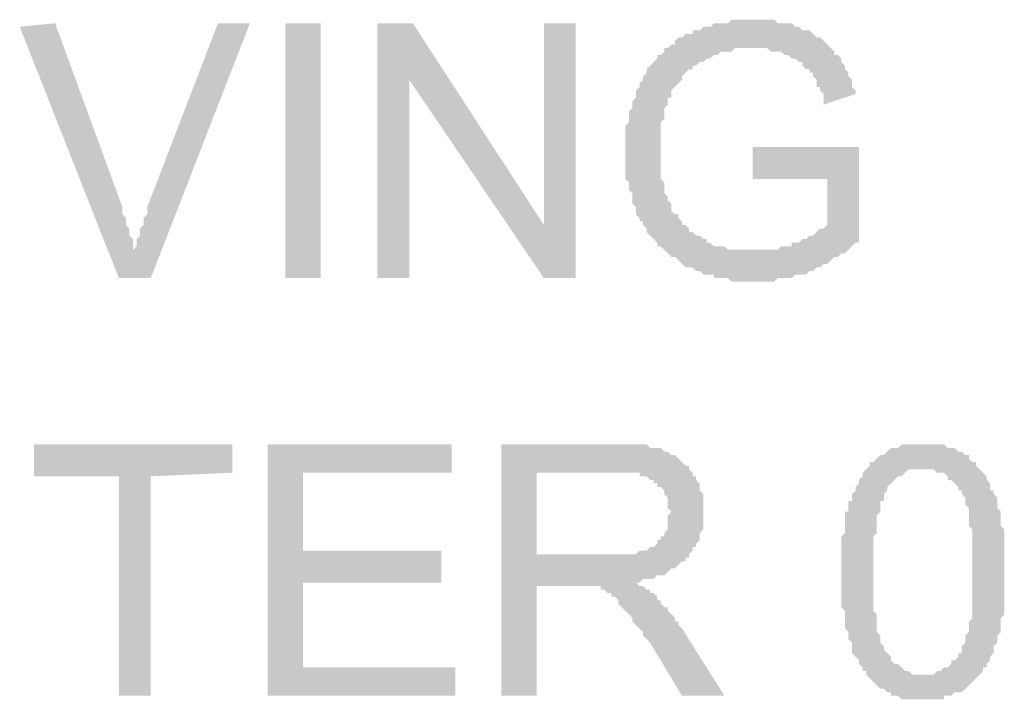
# Model space of a CAD drawing. Header units: millimetres. Extents: x 13115352 to 26511604, y 2875787 to 5794155.
# Tile 60 of 115: x 13133850 to 13134249, y 2895757 to 2896032. Entities that reach past the tile are written whole.
import ezdxf

# ---------------------------------------------------------------- set-up
doc = ezdxf.new("R2010")
doc.units = ezdxf.units.MM
doc.layers.get('0').update_dxf_attribs({"lineweight": 0})

msp = doc.modelspace()

# ---------------------------------------------------------------- hatches: boundary and pattern name
at = {"true_color": 0x545454}
for points in [[(13133889.82, 2895927.62), (13133849.64, 2896029.51), (13133863.99, 2896030.95), (13133891.26, 2895956.32), (13133891.26, 2895954.89), (13133891.26, 2895953.45), (13133892.69, 2895952.02), (13133892.69, 2895950.58), (13133892.69, 2895949.15), (13133894.13, 2895947.71), (13133894.13, 2895946.28), (13133894.13, 2895944.84), (13133895.56, 2895943.41), (13133895.56, 2895941.97), (13133895.56, 2895940.54), (13133895.56, 2895939.1), (13133897, 2895940.54), (13133897, 2895941.97), (13133897, 2895943.41), (13133898.43, 2895944.84), (13133898.43, 2895946.28), (13133898.43, 2895947.71), (13133899.87, 2895949.15), (13133899.87, 2895950.58), (13133899.87, 2895952.02), (13133901.3, 2895953.45), (13133901.3, 2895954.89), (13133901.3, 2895956.32), (13133930, 2896030.95), (13133942.92, 2896030.95), (13133902.74, 2895927.62)], [(13133957.27, 2895927.62), (13133957.27, 2896030.95), (13133971.62, 2896030.95), (13133971.62, 2895927.62)], [(13133994.58, 2895927.62), (13133994.58, 2896030.95), (13134008.94, 2896030.95), (13134062.03, 2895949.15), (13134062.03, 2896030.95), (13134074.95, 2896030.95), (13134074.95, 2895927.62), (13134062.03, 2895927.62), (13134007.5, 2896007.99), (13134007.5, 2895927.62)], [(13134146.7, 2895967.8), (13134146.7, 2895980.72), (13134189.76, 2895980.72), (13134189.76, 2895941.97), (13134188.32, 2895941.97), (13134186.89, 2895940.54), (13134185.45, 2895939.1), (13134184.02, 2895937.67), (13134182.58, 2895937.67), (13134181.15, 2895936.23), (13134179.71, 2895936.23), (13134178.28, 2895934.8), (13134176.84, 2895933.36), (13134175.41, 2895933.36), (13134173.97, 2895931.93), (13134172.54, 2895931.93), (13134171.1, 2895930.49), (13134169.67, 2895930.49), (13134168.23, 2895929.06), (13134166.8, 2895929.06), (13134165.36, 2895929.06), (13134163.93, 2895929.06), (13134162.49, 2895927.62), (13134161.06, 2895927.62), (13134159.62, 2895927.62), (13134158.19, 2895927.62), (13134156.75, 2895927.62), (13134155.32, 2895926.19), (13134153.88, 2895926.19), (13134152.45, 2895926.19), (13134151.01, 2895926.19), (13134149.57, 2895926.19), (13134148.14, 2895926.19), (13134146.7, 2895926.19), (13134145.27, 2895926.19), (13134143.83, 2895926.19), (13134142.4, 2895926.19), (13134140.96, 2895926.19), (13134139.53, 2895926.19), (13134138.09, 2895926.19), (13134136.66, 2895927.62), (13134135.22, 2895927.62), (13134133.79, 2895927.62), (13134132.35, 2895927.62), (13134130.92, 2895927.62), (13134130.92, 2895929.06), (13134129.48, 2895929.06), (13134128.05, 2895929.06), (13134126.61, 2895929.06), (13134125.18, 2895930.49), (13134123.74, 2895930.49), (13134122.31, 2895931.93), (13134120.87, 2895931.93), (13134119.44, 2895931.93), (13134118, 2895933.36), (13134116.57, 2895934.8), (13134115.13, 2895936.23), (13134113.7, 2895936.23), (13134112.26, 2895937.67), (13134110.83, 2895939.1), (13134109.39, 2895940.54), (13134107.96, 2895940.54), (13134107.96, 2895941.97), (13134106.52, 2895943.41), (13134105.09, 2895944.84), (13134103.65, 2895946.28), (13134103.65, 2895947.71), (13134102.22, 2895949.15), (13134102.22, 2895950.58), (13134100.78, 2895950.58), (13134100.78, 2895952.02), (13134099.35, 2895953.45), (13134099.35, 2895954.89), (13134099.35, 2895956.32), (13134097.91, 2895957.76), (13134097.91, 2895959.19), (13134097.91, 2895960.63), (13134097.91, 2895962.06), (13134096.48, 2895963.5), (13134096.48, 2895964.93), (13134096.48, 2895966.37), (13134095.04, 2895967.8), (13134095.04, 2895969.24), (13134095.04, 2895970.67), (13134095.04, 2895972.11), (13134095.04, 2895973.55), (13134095.04, 2895976.42), (13134095.04, 2895977.85), (13134095.04, 2895979.29), (13134095.04, 2895980.72), (13134095.04, 2895982.16), (13134095.04, 2895983.59), (13134095.04, 2895985.03), (13134095.04, 2895986.46), (13134095.04, 2895987.9), (13134095.04, 2895989.33), (13134096.48, 2895990.77), (13134096.48, 2895992.2), (13134096.48, 2895993.64), (13134096.48, 2895995.07), (13134097.91, 2895996.51), (13134097.91, 2895997.94), (13134097.91, 2895999.38), (13134099.35, 2896000.81), (13134099.35, 2896002.25), (13134099.35, 2896003.68), (13134100.78, 2896005.12), (13134100.78, 2896006.55), (13134102.22, 2896007.99), (13134102.22, 2896009.42), (13134103.65, 2896010.86), (13134103.65, 2896012.29), (13134105.09, 2896013.73), (13134106.52, 2896015.16), (13134107.96, 2896016.6), (13134107.96, 2896018.03), (13134109.39, 2896018.03), (13134110.83, 2896019.47), (13134110.83, 2896020.9), (13134112.26, 2896020.9), (13134113.7, 2896022.34), (13134115.13, 2896022.34), (13134115.13, 2896023.77), (13134116.57, 2896025.21), (13134118, 2896025.21), (13134119.44, 2896026.64), (13134120.87, 2896026.64), (13134122.31, 2896026.64), (13134122.31, 2896028.08), (13134123.74, 2896028.08), (13134125.18, 2896028.08), (13134126.61, 2896029.51), (13134128.05, 2896029.51), (13134129.48, 2896029.51), (13134130.92, 2896030.95), (13134132.35, 2896030.95), (13134133.79, 2896030.95), (13134135.22, 2896030.95), (13134136.66, 2896030.95), (13134138.09, 2896032.38), (13134139.53, 2896032.38), (13134140.96, 2896032.38), (13134142.4, 2896032.38), (13134143.83, 2896032.38), (13134145.27, 2896032.38), (13134146.7, 2896032.38), (13134148.14, 2896032.38), (13134149.57, 2896032.38), (13134151.01, 2896032.38), (13134152.45, 2896032.38), (13134153.88, 2896032.38), (13134155.32, 2896032.38), (13134156.75, 2896030.95), (13134158.19, 2896030.95), (13134159.62, 2896030.95), (13134161.06, 2896030.95), (13134162.49, 2896030.95), (13134163.93, 2896029.51), (13134165.36, 2896029.51), (13134166.8, 2896028.08), (13134168.23, 2896028.08), (13134169.67, 2896028.08), (13134171.1, 2896026.64), (13134172.54, 2896025.21), (13134173.97, 2896025.21), (13134175.41, 2896023.77), (13134176.84, 2896022.34), (13134178.28, 2896020.9), (13134179.71, 2896019.47), (13134179.71, 2896018.03), (13134181.15, 2896018.03), (13134182.58, 2896016.6), (13134182.58, 2896015.16), (13134184.02, 2896013.73), (13134184.02, 2896012.29), (13134185.45, 2896010.86), (13134185.45, 2896009.42), (13134186.89, 2896007.99), (13134186.89, 2896006.55), (13134186.89, 2896005.12), (13134188.32, 2896003.68), (13134188.32, 2896002.25), (13134175.41, 2895997.94), (13134175.41, 2896000.81), (13134175.41, 2896002.25), (13134173.97, 2896003.68), (13134173.97, 2896005.12), (13134172.54, 2896005.12), (13134172.54, 2896006.55), (13134172.54, 2896007.99), (13134171.1, 2896009.42), (13134171.1, 2896010.86), (13134169.67, 2896010.86), (13134169.67, 2896012.29), (13134168.23, 2896012.29), (13134166.8, 2896013.73), (13134166.8, 2896015.16), (13134165.36, 2896015.16), (13134163.93, 2896016.6), (13134162.49, 2896016.6), (13134161.06, 2896018.03), (13134159.62, 2896018.03), (13134158.19, 2896019.47), (13134156.75, 2896019.47), (13134155.32, 2896019.47), (13134153.88, 2896019.47), (13134152.45, 2896020.9), (13134151.01, 2896020.9), (13134149.57, 2896020.9), (13134148.14, 2896020.9), (13134146.7, 2896020.9), (13134145.27, 2896020.9), (13134143.83, 2896020.9), (13134140.96, 2896020.9), (13134139.53, 2896020.9), (13134138.09, 2896019.47), (13134136.66, 2896019.47), (13134135.22, 2896019.47), (13134133.79, 2896019.47), (13134132.35, 2896018.03), (13134130.92, 2896018.03), (13134129.48, 2896016.6), (13134128.05, 2896016.6), (13134126.61, 2896015.16), (13134125.18, 2896015.16), (13134123.74, 2896013.73), (13134122.31, 2896013.73), (13134122.31, 2896012.29), (13134120.87, 2896012.29), (13134119.44, 2896010.86), (13134118, 2896009.42), (13134118, 2896007.99), (13134116.57, 2896006.55), (13134115.13, 2896005.12), (13134113.7, 2896003.68), (13134113.7, 2896002.25), (13134113.7, 2896000.81), (13134112.26, 2896000.81), (13134112.26, 2895999.38), (13134112.26, 2895997.94), (13134110.83, 2895996.51), (13134110.83, 2895995.07), (13134110.83, 2895993.64), (13134110.83, 2895992.2), (13134109.39, 2895990.77), (13134109.39, 2895989.33), (13134109.39, 2895987.9), (13134109.39, 2895986.46), (13134109.39, 2895985.03), (13134109.39, 2895983.59), (13134109.39, 2895982.16), (13134109.39, 2895980.72), (13134109.39, 2895979.29), (13134109.39, 2895977.85), (13134109.39, 2895976.42), (13134109.39, 2895974.98), (13134109.39, 2895973.55), (13134109.39, 2895972.11), (13134109.39, 2895970.67), (13134109.39, 2895969.24), (13134109.39, 2895967.8), (13134110.83, 2895966.37), (13134110.83, 2895964.93), (13134110.83, 2895963.5), (13134110.83, 2895962.06), (13134112.26, 2895960.63), (13134112.26, 2895959.19), (13134113.7, 2895957.76), (13134113.7, 2895956.32), (13134113.7, 2895954.89), (13134115.13, 2895953.45), (13134116.57, 2895953.45), (13134116.57, 2895952.02), (13134118, 2895950.58), (13134118, 2895949.15), (13134119.44, 2895949.15), (13134120.87, 2895947.71), (13134120.87, 2895946.28), (13134122.31, 2895946.28), (13134123.74, 2895944.84), (13134125.18, 2895944.84), (13134126.61, 2895943.41), (13134128.05, 2895943.41), (13134128.05, 2895941.97), (13134129.48, 2895941.97), (13134130.92, 2895940.54), (13134132.35, 2895940.54), (13134133.79, 2895940.54), (13134135.22, 2895940.54), (13134136.66, 2895939.1), (13134138.09, 2895939.1), (13134139.53, 2895939.1), (13134140.96, 2895939.1), (13134142.4, 2895939.1), (13134143.83, 2895939.1), (13134145.27, 2895939.1), (13134146.7, 2895939.1), (13134148.14, 2895939.1), (13134149.57, 2895939.1), (13134151.01, 2895939.1), (13134152.45, 2895939.1), (13134153.88, 2895939.1), (13134155.32, 2895939.1), (13134156.75, 2895939.1), (13134158.19, 2895940.54), (13134159.62, 2895940.54), (13134161.06, 2895940.54), (13134162.49, 2895940.54), (13134162.49, 2895941.97), (13134163.93, 2895941.97), (13134165.36, 2895941.97), (13134166.8, 2895943.41), (13134168.23, 2895943.41), (13134169.67, 2895944.84), (13134171.1, 2895944.84), (13134172.54, 2895946.28), (13134173.97, 2895947.71), (13134175.41, 2895947.71), (13134176.84, 2895949.15), (13134176.84, 2895967.8)], [(13133889.82, 2895758.28), (13133889.82, 2895847.26), (13133855.38, 2895847.26), (13133855.38, 2895860.17), (13133935.75, 2895860.17), (13133935.75, 2895848.69), (13133902.74, 2895847.26), (13133902.74, 2895758.28)], [(13133950.1, 2895758.28), (13133950.1, 2895860.17), (13134024.72, 2895860.17), (13134024.72, 2895848.69), (13133964.45, 2895848.69), (13133964.45, 2895817.12), (13134020.42, 2895817.12), (13134020.42, 2895804.2), (13133964.45, 2895804.2), (13133964.45, 2895769.76), (13134026.16, 2895769.76), (13134026.16, 2895758.28)]]:
    msp.add_hatch(color=251, dxfattribs=at).paths.add_polyline_path(points)
h = msp.add_hatch(color=251, dxfattribs=at)
h.paths.add_polyline_path([(13134044.81, 2895758.28), (13134044.81, 2895860.17), (13134090.74, 2895860.17), (13134092.17, 2895860.17), (13134093.61, 2895860.17), (13134096.48, 2895860.17), (13134097.91, 2895860.17), (13134099.35, 2895860.17), (13134100.78, 2895860.17), (13134102.22, 2895860.17), (13134103.65, 2895860.17), (13134105.09, 2895858.74), (13134106.52, 2895858.74), (13134107.96, 2895858.74), (13134109.39, 2895858.74), (13134110.83, 2895857.3), (13134112.26, 2895857.3), (13134113.7, 2895855.87), (13134115.13, 2895855.87), (13134116.57, 2895854.43), (13134118, 2895853), (13134119.44, 2895851.56), (13134120.87, 2895851.56), (13134120.87, 2895850.13), (13134122.31, 2895848.69), (13134122.31, 2895847.26), (13134123.74, 2895847.26), (13134123.74, 2895845.82), (13134125.18, 2895844.39), (13134125.18, 2895842.95), (13134125.18, 2895841.52), (13134126.61, 2895840.08), (13134126.61, 2895838.65), (13134126.61, 2895837.21), (13134126.61, 2895835.78), (13134126.61, 2895834.34), (13134126.61, 2895832.91), (13134126.61, 2895831.47), (13134126.61, 2895830.04), (13134126.61, 2895828.6), (13134126.61, 2895827.16), (13134126.61, 2895825.73), (13134125.18, 2895824.29), (13134125.18, 2895822.86), (13134125.18, 2895821.42), (13134123.74, 2895819.99), (13134123.74, 2895818.55), (13134122.31, 2895818.55), (13134122.31, 2895817.12), (13134120.87, 2895815.68), (13134120.87, 2895814.25), (13134119.44, 2895814.25), (13134119.44, 2895812.81), (13134118, 2895812.81), (13134116.57, 2895811.38), (13134115.13, 2895809.94), (13134113.7, 2895809.94), (13134112.26, 2895808.51), (13134110.83, 2895807.07), (13134109.39, 2895807.07), (13134107.96, 2895807.07), (13134106.52, 2895805.64), (13134105.09, 2895805.64), (13134103.65, 2895805.64), (13134102.22, 2895805.64), (13134100.78, 2895804.2), (13134099.35, 2895804.2), (13134097.91, 2895804.2), (13134099.35, 2895804.2), (13134100.78, 2895802.77), (13134102.22, 2895802.77), (13134103.65, 2895801.33), (13134105.09, 2895801.33), (13134105.09, 2895799.9), (13134106.52, 2895799.9), (13134107.96, 2895798.46), (13134107.96, 2895797.03), (13134109.39, 2895797.03), (13134109.39, 2895795.59), (13134110.83, 2895794.16), (13134112.26, 2895794.16), (13134112.26, 2895792.72), (13134113.7, 2895791.29), (13134115.13, 2895789.85), (13134115.13, 2895788.42), (13134116.57, 2895788.42), (13134116.57, 2895786.98), (13134118, 2895785.55), (13134135.22, 2895758.28), (13134118, 2895758.28), (13134105.09, 2895779.81), (13134103.65, 2895781.24), (13134102.22, 2895782.68), (13134102.22, 2895784.11), (13134100.78, 2895785.55), (13134099.35, 2895786.98), (13134097.91, 2895788.42), (13134097.91, 2895789.85), (13134096.48, 2895791.29), (13134095.04, 2895792.72), (13134093.61, 2895794.16), (13134092.17, 2895795.59), (13134092.17, 2895797.03), (13134090.74, 2895798.46), (13134089.3, 2895798.46), (13134089.3, 2895799.9), (13134087.87, 2895799.9), (13134086.43, 2895801.33), (13134085, 2895801.33), (13134085, 2895802.77), (13134083.56, 2895802.77), (13134082.13, 2895802.77), (13134080.69, 2895802.77), (13134079.26, 2895802.77), (13134077.82, 2895802.77), (13134076.38, 2895802.77), (13134074.95, 2895802.77), (13134059.16, 2895802.77), (13134059.16, 2895758.28)])
h.paths.add_polyline_path([(13134059.16, 2895815.68), (13134087.87, 2895815.68), (13134089.3, 2895815.68), (13134090.74, 2895815.68), (13134093.61, 2895815.68), (13134095.04, 2895815.68), (13134096.48, 2895815.68), (13134097.91, 2895815.68), (13134099.35, 2895815.68), (13134100.78, 2895817.12), (13134102.22, 2895817.12), (13134103.65, 2895817.12), (13134105.09, 2895818.55), (13134106.52, 2895818.55), (13134107.96, 2895819.99), (13134107.96, 2895821.42), (13134109.39, 2895821.42), (13134109.39, 2895822.86), (13134110.83, 2895822.86), (13134110.83, 2895824.29), (13134112.26, 2895825.73), (13134112.26, 2895827.16), (13134112.26, 2895828.6), (13134112.26, 2895830.04), (13134112.26, 2895831.47), (13134113.7, 2895832.91), (13134112.26, 2895834.34), (13134112.26, 2895835.78), (13134112.26, 2895837.21), (13134112.26, 2895838.65), (13134110.83, 2895840.08), (13134110.83, 2895841.52), (13134109.39, 2895842.95), (13134107.96, 2895842.95), (13134107.96, 2895844.39), (13134106.52, 2895844.39), (13134106.52, 2895845.82), (13134105.09, 2895845.82), (13134103.65, 2895847.26), (13134102.22, 2895847.26), (13134100.78, 2895847.26), (13134100.78, 2895848.69), (13134099.35, 2895848.69), (13134097.91, 2895848.69), (13134095.04, 2895848.69), (13134093.61, 2895848.69), (13134092.17, 2895848.69), (13134090.74, 2895848.69), (13134059.16, 2895848.69)])
h = msp.add_hatch(color=251, dxfattribs=at)
h.paths.add_polyline_path([(13134182.58, 2895808.51), (13134182.58, 2895809.94), (13134182.58, 2895811.38), (13134182.58, 2895814.25), (13134182.58, 2895815.68), (13134182.58, 2895817.12), (13134182.58, 2895818.55), (13134182.58, 2895819.99), (13134182.58, 2895821.42), (13134182.58, 2895822.86), (13134184.02, 2895824.29), (13134184.02, 2895825.73), (13134184.02, 2895827.16), (13134184.02, 2895828.6), (13134184.02, 2895830.04), (13134184.02, 2895831.47), (13134184.02, 2895832.91), (13134185.45, 2895832.91), (13134185.45, 2895834.34), (13134185.45, 2895835.78), (13134185.45, 2895837.21), (13134186.89, 2895837.21), (13134186.89, 2895838.65), (13134186.89, 2895840.08), (13134188.32, 2895841.52), (13134188.32, 2895842.95), (13134189.76, 2895844.39), (13134189.76, 2895845.82), (13134191.19, 2895847.26), (13134191.19, 2895848.69), (13134192.63, 2895850.13), (13134194.06, 2895851.56), (13134194.06, 2895853), (13134195.5, 2895853), (13134196.93, 2895854.43), (13134198.37, 2895855.87), (13134199.8, 2895855.87), (13134201.24, 2895857.3), (13134202.67, 2895858.74), (13134204.11, 2895858.74), (13134205.54, 2895858.74), (13134206.98, 2895860.17), (13134208.41, 2895860.17), (13134209.85, 2895860.17), (13134211.28, 2895860.17), (13134212.72, 2895860.17), (13134214.15, 2895860.17), (13134215.59, 2895860.17), (13134217.02, 2895860.17), (13134218.46, 2895860.17), (13134219.89, 2895860.17), (13134221.33, 2895860.17), (13134222.77, 2895860.17), (13134224.2, 2895860.17), (13134225.64, 2895858.74), (13134227.07, 2895858.74), (13134228.51, 2895858.74), (13134229.94, 2895857.3), (13134231.38, 2895857.3), (13134232.81, 2895855.87), (13134234.25, 2895855.87), (13134234.25, 2895854.43), (13134235.68, 2895853), (13134237.12, 2895853), (13134237.12, 2895851.56), (13134238.55, 2895850.13), (13134239.99, 2895848.69), (13134241.42, 2895847.26), (13134241.42, 2895845.82), (13134242.86, 2895844.39), (13134242.86, 2895842.95), (13134242.86, 2895841.52), (13134244.29, 2895841.52), (13134244.29, 2895840.08), (13134245.73, 2895838.65), (13134245.73, 2895837.21), (13134245.73, 2895835.78), (13134245.73, 2895834.34), (13134247.16, 2895832.91), (13134247.16, 2895831.47), (13134247.16, 2895830.04), (13134247.16, 2895828.6), (13134247.16, 2895827.16), (13134248.6, 2895825.73), (13134248.6, 2895824.29), (13134248.6, 2895822.86), (13134248.6, 2895821.42), (13134248.6, 2895819.99), (13134248.6, 2895818.55), (13134248.6, 2895817.12), (13134248.6, 2895815.68), (13134248.6, 2895814.25), (13134248.6, 2895812.81), (13134248.6, 2895809.94), (13134248.6, 2895808.51), (13134248.6, 2895807.07), (13134248.6, 2895805.64), (13134248.6, 2895804.2), (13134248.6, 2895801.33), (13134248.6, 2895799.9), (13134248.6, 2895798.46), (13134248.6, 2895797.03), (13134248.6, 2895795.59), (13134248.6, 2895794.16), (13134248.6, 2895792.72), (13134248.6, 2895791.29), (13134247.16, 2895789.85), (13134247.16, 2895788.42), (13134247.16, 2895786.98), (13134247.16, 2895785.55), (13134247.16, 2895784.11), (13134245.73, 2895782.68), (13134245.73, 2895781.24), (13134245.73, 2895779.81), (13134244.29, 2895778.37), (13134244.29, 2895776.94), (13134244.29, 2895775.5), (13134242.86, 2895774.07), (13134242.86, 2895772.63), (13134241.42, 2895771.2), (13134241.42, 2895769.76), (13134239.99, 2895769.76), (13134239.99, 2895768.33), (13134238.55, 2895766.89), (13134237.12, 2895765.46), (13134235.68, 2895764.02), (13134234.25, 2895762.59), (13134232.81, 2895761.15), (13134231.38, 2895759.72), (13134229.94, 2895759.72), (13134228.51, 2895759.72), (13134227.07, 2895758.28), (13134225.64, 2895758.28), (13134224.2, 2895758.28), (13134224.2, 2895756.84), (13134222.77, 2895756.84), (13134221.33, 2895756.84), (13134219.89, 2895756.84), (13134217.02, 2895756.84), (13134215.59, 2895756.84), (13134214.15, 2895756.84), (13134212.72, 2895756.84), (13134211.28, 2895756.84), (13134209.85, 2895756.84), (13134208.41, 2895756.84), (13134206.98, 2895756.84), (13134205.54, 2895758.28), (13134204.11, 2895758.28), (13134202.67, 2895758.28), (13134202.67, 2895759.72), (13134201.24, 2895759.72), (13134199.8, 2895761.15), (13134198.37, 2895761.15), (13134196.93, 2895762.59), (13134195.5, 2895764.02), (13134194.06, 2895765.46), (13134192.63, 2895766.89), (13134192.63, 2895768.33), (13134191.19, 2895768.33), (13134191.19, 2895769.76), (13134189.76, 2895771.2), (13134189.76, 2895772.63), (13134188.32, 2895774.07), (13134186.89, 2895775.5), (13134186.89, 2895776.94), (13134186.89, 2895778.37), (13134186.89, 2895779.81), (13134185.45, 2895781.24), (13134185.45, 2895782.68), (13134185.45, 2895784.11), (13134184.02, 2895785.55), (13134184.02, 2895786.98), (13134184.02, 2895788.42), (13134184.02, 2895789.85), (13134184.02, 2895791.29), (13134184.02, 2895792.72), (13134182.58, 2895794.16), (13134182.58, 2895795.59), (13134182.58, 2895798.46), (13134182.58, 2895799.9), (13134182.58, 2895801.33), (13134182.58, 2895802.77), (13134182.58, 2895804.2), (13134182.58, 2895807.07)])
h.paths.add_polyline_path([(13134195.5, 2895808.51), (13134195.5, 2895807.07), (13134195.5, 2895804.2), (13134195.5, 2895802.77), (13134195.5, 2895801.33), (13134195.5, 2895798.46), (13134195.5, 2895797.03), (13134195.5, 2895795.59), (13134195.5, 2895794.16), (13134195.5, 2895792.72), (13134196.93, 2895791.29), (13134196.93, 2895789.85), (13134196.93, 2895788.42), (13134196.93, 2895786.98), (13134196.93, 2895785.55), (13134196.93, 2895784.11), (13134198.37, 2895782.68), (13134198.37, 2895781.24), (13134198.37, 2895779.81), (13134199.8, 2895778.37), (13134199.8, 2895776.94), (13134201.24, 2895775.5), (13134202.67, 2895774.07), (13134202.67, 2895772.63), (13134204.11, 2895771.2), (13134205.54, 2895771.2), (13134206.98, 2895769.76), (13134208.41, 2895768.33), (13134209.85, 2895768.33), (13134211.28, 2895766.89), (13134212.72, 2895766.89), (13134214.15, 2895766.89), (13134215.59, 2895766.89), (13134217.02, 2895766.89), (13134218.46, 2895766.89), (13134219.89, 2895766.89), (13134221.33, 2895768.33), (13134222.77, 2895768.33), (13134224.2, 2895769.76), (13134225.64, 2895769.76), (13134227.07, 2895771.2), (13134227.07, 2895772.63), (13134228.51, 2895772.63), (13134229.94, 2895774.07), (13134229.94, 2895775.5), (13134231.38, 2895775.5), (13134231.38, 2895776.94), (13134231.38, 2895778.37), (13134232.81, 2895779.81), (13134232.81, 2895781.24), (13134232.81, 2895782.68), (13134234.25, 2895784.11), (13134234.25, 2895785.55), (13134234.25, 2895786.98), (13134234.25, 2895788.42), (13134235.68, 2895789.85), (13134235.68, 2895791.29), (13134235.68, 2895792.72), (13134235.68, 2895795.59), (13134235.68, 2895797.03), (13134235.68, 2895798.46), (13134235.68, 2895799.9), (13134235.68, 2895801.33), (13134235.68, 2895804.2), (13134235.68, 2895805.64), (13134235.68, 2895807.07), (13134235.68, 2895808.51), (13134235.68, 2895811.38), (13134235.68, 2895812.81), (13134235.68, 2895814.25), (13134235.68, 2895817.12), (13134235.68, 2895818.55), (13134235.68, 2895819.99), (13134235.68, 2895821.42), (13134235.68, 2895822.86), (13134235.68, 2895824.29), (13134235.68, 2895825.73), (13134234.25, 2895827.16), (13134234.25, 2895828.6), (13134234.25, 2895830.04), (13134234.25, 2895831.47), (13134234.25, 2895832.91), (13134234.25, 2895834.34), (13134232.81, 2895835.78), (13134232.81, 2895837.21), (13134232.81, 2895838.65), (13134231.38, 2895840.08), (13134231.38, 2895841.52), (13134229.94, 2895841.52), (13134229.94, 2895842.95), (13134228.51, 2895844.39), (13134227.07, 2895845.82), (13134225.64, 2895845.82), (13134225.64, 2895847.26), (13134224.2, 2895848.69), (13134222.77, 2895848.69), (13134221.33, 2895848.69), (13134219.89, 2895850.13), (13134218.46, 2895850.13), (13134217.02, 2895850.13), (13134215.59, 2895850.13), (13134214.15, 2895850.13), (13134212.72, 2895850.13), (13134211.28, 2895850.13), (13134209.85, 2895850.13), (13134208.41, 2895848.69), (13134206.98, 2895847.26), (13134205.54, 2895847.26), (13134204.11, 2895845.82), (13134202.67, 2895844.39), (13134201.24, 2895842.95), (13134201.24, 2895841.52), (13134199.8, 2895840.08), (13134199.8, 2895838.65), (13134199.8, 2895837.21), (13134198.37, 2895837.21), (13134198.37, 2895835.78), (13134198.37, 2895834.34), (13134198.37, 2895832.91), (13134196.93, 2895831.47), (13134196.93, 2895830.04), (13134196.93, 2895828.6), (13134196.93, 2895827.16), (13134196.93, 2895824.29), (13134195.5, 2895822.86), (13134195.5, 2895821.42), (13134195.5, 2895819.99), (13134195.5, 2895818.55), (13134195.5, 2895817.12), (13134195.5, 2895814.25), (13134195.5, 2895812.81), (13134195.5, 2895811.38)])

doc.saveas('drawing.dxf')
